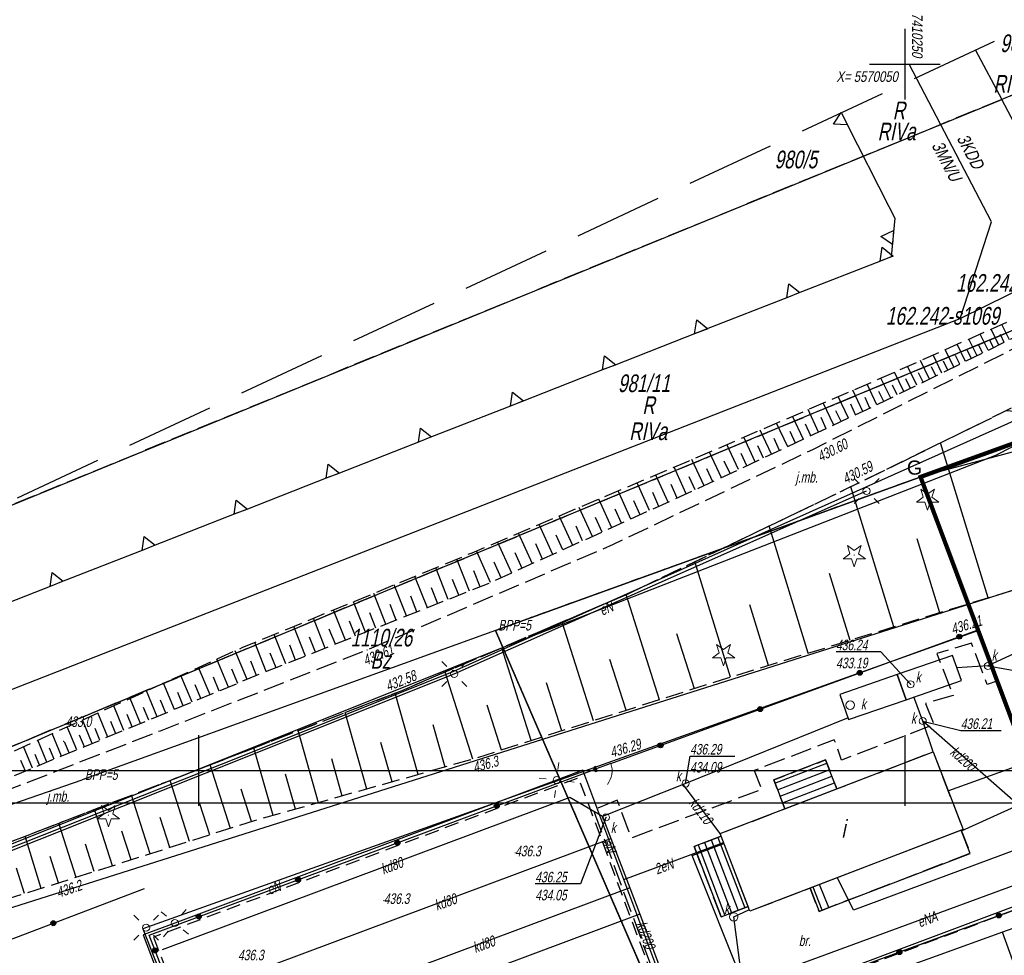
# Model space of a CAD drawing. Header units: metres. Extents: x 7409830 to 7410585, y 5569753 to 5570192.
# Tile 7 of 34: x 7410187 to 7410257, y 5569987 to 5570053. Entities that reach past the tile are written whole.
import ezdxf
from ezdxf.enums import TextEntityAlignment as Align

# ---------------------------------------------------------------- set-up
doc = ezdxf.new("R2010")
doc.units = ezdxf.units.M
doc.header["$MEASUREMENT"] = 0
for name, pattern in [('1.5_0.5', [2, 1.5, -0.5]), ('1.5_1.0', [2.5, 1.5, -1]), ('218-500', [1, 0.5, -0.5]), ('DGN Style 3', [8.758007, 6.255719, -2.502288]), ('mz1.0_0.5', [1.5, 1, -0.5]), ('mz1.25_0.5', [1.75, 1.25, -0.5])]:
    doc.linetypes.add(name, pattern=pattern)
doc.layers.get('0').update_dxf_attribs({"color": 8})
for name, color, linetype in [('0 PZT - SKARPY', 8, 'Continuous'), ('131-Punkt osnowy pomiarowej-Atr103', 8, 'Continuous'), ('203-Punkt załamania granicy działki nie stabilizowany', 8, 'Continuous'), ('209-Opis konturu klasyfikacyjnego', 8, 'Continuous'), ('210-Oznaczenie użytku', 8, 'Continuous'), ('211-Nr działki', 8, 'Continuous'), ('216-Granica obrębu', 8, 'Continuous'), ('217-Granica konturu klasyfikcyjnego', 8, 'Continuous'), ('218-Granica użytku', 8, 'Continuous'), ('219-Linia granicy', 8, 'Continuous'), ('312-Budynek (powierzchnia)', 8, 'Continuous'), ('312-Numer ewidencyjny budynku-Atr124', 8, 'Continuous'), ('352-schody (powierzchnia)', 8, 'Continuous'), ('_BPP1-2', 8, 'Continuous'), ('_BPP3-5', 8, 'Continuous'), ('_MAPA', 8, 'Continuous'), ('_MPZP_linie zagospodarowania', 8, 'Continuous'), ('_MPZP_NLZ', 8, 'Continuous'), ('_Zakres', 8, 'Continuous'), ('drzewo iglaste (punkt)', 8, 'Continuous'), ('furtka (linia)', 8, 'Continuous'), ('furtka (linia) - symbol', 8, 'Continuous'), ('Granica', 8, 'Continuous'), ('jezdnia (powierzchnia)', 8, 'Continuous'), ('jezdnia (powierzchnia)-Atr17', 8, 'Continuous'), ('komora podziemna - przewód kanalizacyjny (powierzchnia)', 8, 'Continuous'), ('latarnia (punkt)', 8, 'Continuous'), ('latarnia na słupie lub maszcie (punkt)', 8, 'Continuous'), ('mapa krzyze', 8, 'Continuous'), ('ogrodzenie trwałe (linia)', 8, 'Continuous'), ('plac (powierzchnia)', 8, 'Continuous'), ('plac (powierzchnia)-Atr17', 8, 'Continuous'), ('plac sportowy (powierzchnia)', 8, 'Continuous'), ('przewód elektroenergetyczny (linia)', 8, 'Continuous'), ('przewód elektroenergetyczny (linia)-Atr1', 8, 'Continuous'), ('przewód kanalizacyjny (linia)', 8, 'Continuous'), ('przewód kanalizacyjny (linia)-Atr1', 8, 'Continuous'), ('przewód wodociągowy (linia)', 8, 'Continuous'), ('punkt o określonej wysokości (sieć kanalizacyjna)', 8, 'Continuous'), ('punkt o określonej wysokości (sieć kanalizacyjna)-Atr2', 8, 'Continuous'), ('punkt o określonej wysokości (sieć kanalizacyjna)-Atr3', 8, 'Continuous'), ('punkt wysokościowy naturalny', 8, 'Continuous'), ('punkt wysokościowy naturalny-Atr2', 8, 'Continuous'), ('punkt wysokościowy sztuczny', 8, 'Continuous'), ('punkt wysokościowy sztuczny-Atr2', 8, 'Continuous'), ('skarpa nieumocniona (powierzchnia)', 8, 'Continuous'), ('studzienka okrągła - przewód kanalizacyjny (punkt)', 8, 'Continuous'), ('studzienka okrągła - przewód kanalizacyjny (punkt)-Atr17', 8, 'Continuous'), ('słup (punkt)', 8, 'Continuous'), ('właz okrągły - siec kanalizacyjna (punkt)', 8, 'Continuous'), ('właz okrągły - siec kanalizacyjna (punkt)-Atr17', 8, 'Continuous')]:
    doc.layers.add(name, color=color, linetype=linetype)
doc.styles.get("Standard").update_dxf_attribs({"font": 'arial.ttf'})
doc.styles.add('Style-WORKING_1250 I 0.20944', font='WORKING_1250.shx', dxfattribs={"oblique": 12})

# ---------------------------------------------------------------- blocks, each defined once
blk = doc.blocks.new('203_1')
at = {"layer": '203-Punkt załamania granicy działki nie stabilizowany', "linetype": 'Continuous', "lineweight": 13}
h = blk.add_hatch(color=96, dxfattribs=at)
edge = h.paths.add_edge_path()
edge.add_arc((0, 0), 0.45, 0, 360)
blk = doc.blocks.new('506_2')
at = {"layer": 'właz okrągły - siec kanalizacyjna (punkt)', "color": 7, "linetype": 'Continuous', "lineweight": 13}
blk.add_circle((0, 0), 3, dxfattribs=at)
blk = doc.blocks.new('506_3')
at = {"layer": 'studzienka okrągła - przewód kanalizacyjny (punkt)', "color": 36, "linetype": 'Continuous', "lineweight": 13}
blk.add_circle((0, 0), 3, dxfattribs=at)
blk = doc.blocks.new('515_1')
at = {"layer": 'latarnia na słupie lub maszcie (punkt)', "color": 7, "linetype": 'Continuous', "lineweight": 13}
for p, q in [((0, 7.5), (0, 12.5)), ((-12.5, 0), (-7.5, 0)), ((7.5, 0), (12.5, 0)), ((0, -12.5), (0, -7.5))]:
    blk.add_line(p, q, dxfattribs=at)
blk = doc.blocks.new('515_2')
at = {"layer": 'latarnia na słupie lub maszcie (punkt)', "color": 7, "linetype": 'Continuous', "lineweight": 13}
for p, q in [((0, 7.5), (0, 12.5)), ((7.5, 0), (12.5, 0)), ((-12.5, 0), (-7.5, 0)), ((0, -12.5), (0, -7.5))]:
    blk.add_line(p, q, dxfattribs=at)
blk = doc.blocks.new('921_1')
at = {"layer": 'drzewo iglaste (punkt)', "linetype": 'Continuous', "lineweight": 13}
h = blk.add_hatch(color=96, dxfattribs=at)
edge = h.paths.add_edge_path()
edge.add_arc((0, 0), 0.45, 0, 360)
at = {"layer": 'drzewo iglaste (punkt)', "color": 96, "linetype": 'Continuous', "lineweight": 13}
for p, q in [((-3.01, 0.98), (-7.89, -2.56)), ((-4.87, 6.71), (-3.01, 0.98)), ((0.01, 3.17), (-4.87, 6.71)), ((4.88, 6.7), (0.01, 3.17)), ((3.02, 0.97), (4.88, 6.7)), ((7.89, -2.57), (3.02, 0.97)), ((-7.89, -2.56), (-1.86, -2.56)), ((-1.86, -2.56), (0, -8.3)), ((0, -8.3), (1.87, -2.57)), ((1.87, -2.57), (7.89, -2.57))]:
    blk.add_line(p, q, dxfattribs=at)
blk = doc.blocks.new('801_1')
at = {"layer": 'punkt wysokościowy naturalny', "linetype": 'Continuous', "lineweight": 13}
h = blk.add_hatch(color=7, dxfattribs=at)
edge = h.paths.add_edge_path()
edge.add_arc((0, 0), 0.45, 0, 360)
blk = doc.blocks.new('510_1')
at = {"layer": 'słup (punkt)', "color": 7, "linetype": 'Continuous', "lineweight": 13}
blk.add_circle((0, 0), 2.5, dxfattribs=at)
blk = doc.blocks.new('SM01_1')
at = {"layer": 'latarnia (punkt)', "color": 7, "linetype": 'Continuous', "lineweight": 13}
for p, q in [((-5.3, 5.31), (-8.83, 8.84)), ((5.31, 5.31), (8.84, 8.84)), ((-5.3, -5.3), (-8.83, -8.83)), ((5.31, -5.3), (8.84, -8.83))]:
    blk.add_line(p, q, dxfattribs=at)
blk.add_circle((0, 0), 2.5, dxfattribs=at)
blk = doc.blocks.new('US15_2')
at = {"layer": 'studzienka okrągła - przewód kanalizacyjny (punkt)', "color": 36, "linetype": 'Continuous', "lineweight": 13}
blk.add_circle((0, 0), 2.5, dxfattribs=at)
blk = doc.blocks.new('US15_3')
at = {"layer": 'właz okrągły - siec kanalizacyjna (punkt)', "color": 7, "linetype": 'Continuous', "lineweight": 13}
blk.add_circle((0, 0), 2.5, dxfattribs=at)
blk = doc.blocks.new('PW01_1')
at = {"layer": 'punkt o określonej wysokości (sieć kanalizacyjna)', "linetype": 'Continuous', "lineweight": 13}
h = blk.add_hatch(color=36, dxfattribs=at)
edge = h.paths.add_edge_path()
edge.add_arc((0, 0), 0.45, 0, 360)
blk = doc.blocks.new('OK04_1')
at = {"layer": 'furtka (linia) - symbol', "color": 7, "linetype": 'Continuous', "lineweight": 13}
blk.add_arc((15, 0.01), 15, 120, 180, dxfattribs=at)
blk = doc.blocks.new('PW01_2')
at = {"layer": 'punkt wysokościowy naturalny', "linetype": 'Continuous', "lineweight": 13}
h = blk.add_hatch(color=7, dxfattribs=at)
edge = h.paths.add_edge_path()
edge.add_arc((0, 0), 0.45, 0, 360)
blk = doc.blocks.new('PW02_1')
at = {"layer": 'punkt wysokościowy sztuczny', "linetype": 'Continuous', "lineweight": 13}
h = blk.add_hatch(color=7, dxfattribs=at)
edge = h.paths.add_edge_path()
edge.add_arc((0, 0), 0.45, 0, 360)
blk = doc.blocks.new('140_1')
at = {"layer": '_BPP1-2', "linetype": 'Continuous', "lineweight": 0}
h = blk.add_hatch(color=141, dxfattribs=at)
edge = h.paths.add_edge_path()
edge.add_arc((0, 0), 0.045, 0, 360)
blk = doc.blocks.new('140_2')
at = {"layer": '_BPP3-5', "linetype": 'Continuous', "lineweight": 0}
h = blk.add_hatch(color=1, dxfattribs=at)
edge = h.paths.add_edge_path()
edge.add_arc((0, 0), 0.045, 0, 360)
blk = doc.blocks.new('A$C92b4fa8d')
at = {"layer": 'ogrodzenie trwałe (linia)', "linetype": 'Continuous'}
h = blk.add_hatch(color=256, dxfattribs=at)
edge = h.paths.add_edge_path()
edge.add_arc((53.847, 59.477), 0.175, 0, 360)
h = blk.add_hatch(color=256, dxfattribs=at)
edge = h.paths.add_edge_path()
edge.add_arc((46.8, 56.912), 0.175, 0, 360)
h = blk.add_hatch(color=256, dxfattribs=at)
edge = h.paths.add_edge_path()
edge.add_arc((39.752, 54.347), 0.175, 0, 360)
h = blk.add_hatch(color=256, dxfattribs=at)
edge = h.paths.add_edge_path()
edge.add_arc((32.704, 51.782), 0.175, 0, 360)
blk.add_hatch(color=256, dxfattribs=at).paths.add_polyline_path([(28.211, 49.946), (28.089, 50.274, 1.027874)])
h = blk.add_hatch(color=256, dxfattribs=at)
edge = h.paths.add_edge_path()
edge.add_arc((21.115, 47.495), 0.175, 0, 360)
h = blk.add_hatch(color=256, dxfattribs=at)
edge = h.paths.add_edge_path()
edge.add_arc((14.085, 44.882), 0.175, 0, 360)
h = blk.add_hatch(color=256, dxfattribs=at)
edge = h.paths.add_edge_path()
edge.add_arc((7.055, 42.269), 0.175, 0, 360)
h = blk.add_hatch(color=256, dxfattribs=at)
edge = h.paths.add_edge_path()
edge.add_arc((0.025, 39.656), 0.175, 0, 360)
h = blk.add_hatch(color=256, dxfattribs=at)
edge = h.paths.add_edge_path()
edge.add_arc((56.648, 39.738), 0.175, 0, 360)
h = blk.add_hatch(color=256, dxfattribs=at)
edge = h.paths.add_edge_path()
edge.add_arc((-10.271, 39.187), 0.175, 0, 360)
h = blk.add_hatch(color=256, dxfattribs=at)
edge = h.paths.add_edge_path()
edge.add_arc((-3.068, 37.262), 0.175, 0, 360)
h = blk.add_hatch(color=256, dxfattribs=at)
edge = h.paths.add_edge_path()
edge.add_arc((49.611, 37.143), 0.175, 0, 360)
at = {"layer": '216-Granica obrębu', "linetype": '1.5_1.0', "flags": 128}
blk.add_lwpolyline([(234.071, 177.642), (186.85, 152.23), (118.4, 115.38), (107.71, 110.03), (87.37, 99.84), (69.66, 87.67), (69.04, 87.26), (64.07, 83.83), (-15.82, 50.62), (-46.081, 37.141)], dxfattribs=at)
at = {"layer": '217-Granica konturu klasyfikcyjnego', "linetype": '1.5_0.5', "flags": 128}
for points in [[(58.83, 98.32), (56.85, 97.5)], [(56.85, 97.5), (-16.59, 67.41)], [(54.14, 79.71), (64.07, 83.83)], [(-15.82, 50.62), (54.14, 79.71)]]:
    blk.add_lwpolyline(points, dxfattribs=at)
at = {"layer": '218-Granica użytku', "linetype": '218-500', "flags": 128}
for points in [[(58.83, 98.32), (56.85, 97.5)], [(56.85, 97.5), (-16.59, 67.41)], [(54.14, 79.71), (64.07, 83.83)], [(-15.82, 50.62), (54.14, 79.71)], [(74.39, 79.2), (21.02, 59.91)], [(21.02, 59.91), (43.77, 7.32)]]:
    blk.add_lwpolyline(points, dxfattribs=at)
at = {"layer": '219-Linia granicy', "linetype": 'Continuous', "flags": 128}
for points in [[(55.003, 101.004), (56.85, 97.5)], [(58.83, 98.32), (56.85, 97.5)], [(-16.59, 67.41), (56.85, 97.5)], [(64.07, 83.83), (56.85, 97.5)], [(64.07, 83.83), (-15.82, 50.62)], [(21.02, 59.91), (74.39, 79.2)], [(21.02, 59.91), (-8.24, 49.33)], [(43.77, 7.32), (21.02, 59.91)], [(-31.55, 41.267), (-8.24, 49.33)]]:
    blk.add_lwpolyline(points, dxfattribs=at)
at = {"layer": '312-Budynek (powierzchnia)', "linetype": 'Continuous', "flags": 128}
for points in [[(36.92, 45.53), (51.99, 51.32)], [(51.99, 51.32), (54.11, 45.82)], [(39.03, 40.03), (36.92, 45.53)], [(54.11, 45.82), (39.03, 40.03)]]:
    blk.add_lwpolyline(points, dxfattribs=at)
at = {"layer": '352-schody (powierzchnia)', "linetype": 'Continuous', "flags": 128}
for points in [[(45.17, 48.7), (44.38, 50.75), (40.71, 49.34), (41.5, 47.29), (45.17, 48.7)], [(36.99, 45.35), (35.08, 44.62), (36.99, 39.63), (38.9, 40.36), (36.99, 45.35)], [(43.29, 41.66), (43.92, 40.01), (44.69, 40.32), (54.61, 44.13), (53.98, 45.77), (43.29, 41.66)]]:
    blk.add_lwpolyline(points, close=True, dxfattribs=at)
for points in [[(40.8, 49.107), (44.468, 50.52)], [(40.98, 48.64), (44.648, 50.054)], [(41.159, 48.174), (44.828, 49.587)], [(41.339, 47.707), (45.008, 49.121)], [(35.355, 44.725), (37.263, 39.734)], [(35.822, 44.904), (37.73, 39.913)], [(36.289, 45.082), (38.197, 40.091)], [(36.756, 45.261), (38.664, 40.27)], [(44.616, 40.29), (43.96, 41.918)], [(44.152, 40.103), (43.494, 41.738)]]:
    blk.add_lwpolyline(points, dxfattribs=at)
at = {"layer": '_MPZP_linie zagospodarowania', "linetype": 'Continuous', "flags": 128}
for points in [[(-36.017, 45.88), (-28.946, 49.608), (53.908, 82.011), (62.561, 86.279), (72.781, 92.383), (84.166, 99.327), (208.113, 168.049), (235.982, 182.726)], [(-33.636, 36.641), (21.41, 58.657), (56.431, 72.334), (68.81, 78.645), (239.951, 174.025)], [(53.908, 82.011), (56.133, 88.841), (50.301, 99.996)]]:
    blk.add_lwpolyline(points, dxfattribs=at)
at = {"layer": '_MPZP_NLZ', "linetype": 'Continuous'}
for p, q in [((45.5, 96.56), (45.92, 95.732)), ((45.92, 95.732), (48.857, 89.933)), ((48.857, 89.933), (49.277, 89.105)), ((49.277, 89.105), (49.028, 86.368)), ((48.384, 86.116), (42.332, 83.743)), ((49.028, 86.368), (48.384, 86.116)), ((42.332, 83.743), (41.867, 83.56)), ((41.867, 83.56), (35.815, 81.188)), ((35.35, 81.005), (29.298, 78.633)), ((35.815, 81.188), (35.35, 81.005)), ((28.833, 78.45), (22.781, 76.078)), ((29.298, 78.633), (28.833, 78.45)), ((22.781, 76.078), (22.316, 75.895)), ((22.316, 75.895), (16.264, 73.522)), ((15.799, 73.34), (9.747, 70.967)), ((16.264, 73.522), (15.799, 73.34)), ((9.282, 70.785), (3.23, 68.412)), ((9.747, 70.967), (9.282, 70.785)), ((3.23, 68.412), (2.765, 68.23)), ((2.765, 68.23), (-3.287, 65.857)), ((-3.752, 65.674), (-9.804, 63.302)), ((-3.287, 65.857), (-3.752, 65.674)), ((-10.269, 63.119), (-16.321, 60.747)), ((-9.804, 63.302), (-10.269, 63.119))]:
    blk.add_line(p, q, dxfattribs=at)
at = {"layer": '_MPZP_NLZ', "linetype": 'Continuous', "flags": 128}
for points in [[(45.484, 96.592), (45.936, 95.7), (44.937, 95.748), (45.484, 96.592)], [(49.198, 88.235), (49.107, 87.239), (48.286, 87.81), (49.198, 88.235)], [(49.171, 86.424), (48.24, 86.059), (48.383, 87.049), (49.171, 86.424)], [(42.565, 83.834), (41.634, 83.469), (41.777, 84.459), (42.565, 83.834)], [(36.048, 81.279), (35.117, 80.914), (35.26, 81.904), (36.048, 81.279)], [(29.531, 78.724), (28.6, 78.359), (28.743, 79.349), (29.531, 78.724)], [(23.014, 76.169), (22.083, 75.804), (22.226, 76.794), (23.014, 76.169)], [(16.497, 73.614), (15.566, 73.249), (15.709, 74.238), (16.497, 73.614)], [(9.98, 71.059), (9.049, 70.693), (9.192, 71.683), (9.98, 71.059)], [(3.463, 68.503), (2.532, 68.138), (2.675, 69.128), (3.463, 68.503)], [(-3.054, 65.948), (-3.985, 65.583), (-3.842, 66.573), (-3.054, 65.948)], [(-9.571, 63.393), (-10.502, 63.028), (-10.359, 64.018), (-9.571, 63.393)]]:
    blk.add_lwpolyline(points, close=True, dxfattribs=at)
at = {"layer": '_Zakres', "linetype": 'DGN Style 3', "flags": 128}
blk.add_lwpolyline([(-38.44, 57.308), (8.317, -51.554), (289.417, 90.186), (230.606, 183.118), (-38.44, 57.308)], close=True, dxfattribs=at)
at = {"layer": 'furtka (linia)', "linetype": 'Continuous', "flags": 128}
blk.add_lwpolyline([(29.18, 50.5), (28.15, 50.11)], dxfattribs=at)
at = {"layer": 'jezdnia (powierzchnia)', "linetype": '1.5_0.5', "flags": 128}
blk.add_lwpolyline([(-30.216, 38.159), (-26.6, 39.61), (-19.31, 42.63), (-2.2, 49.23), (14.29, 55.62), (30.36, 62.49), (45.8, 69.91), (57.17, 75.48), (63.46, 78.66), (70.09, 80.48), (73.01, 82.06), (80.46, 86.16), (76.24, 89.54), (64.81, 83.43), (43.45, 72.71), (29.35, 65.99), (11.94, 58.53), (-2.71, 52.79), (-21.61, 45.46), (-31.662, 41.526)], dxfattribs=at)
at = {"layer": 'komora podziemna - przewód kanalizacyjny (powierzchnia)', "linetype": 'Continuous', "flags": 128}
for points in [[(53.37, 58.15), (49.45, 56.8), (50.08, 55.01), (54, 56.36), (53.37, 58.15)], [(50.08, 55.01), (49.45, 56.8), (45.4, 55.39), (46.01, 53.61), (50.08, 55.01)]]:
    blk.add_lwpolyline(points, close=True, dxfattribs=at)
at = {"layer": 'mapa krzyze', "linetype": 'Continuous'}
for p, q in [((50, 102.5), (50, 97.5)), ((47.5, 100), (52.5, 100)), ((0, 52.5), (0, 50)), ((50, 52.5), (50, 50)), ((0, 50), (0, 47.5)), ((50, 50), (50, 47.5))]:
    blk.add_line(p, q, dxfattribs=at)
at = {"layer": 'mapa krzyze', "linetype": 'Continuous', "flags": 128}
blk.add_lwpolyline([(-56.064, 50), (200, 50), (200, 178.142)], dxfattribs=at)
at = {"layer": 'ogrodzenie trwałe (linia)', "linetype": 'Continuous'}
blk.add_line((-3.49, 38.35), (28.15, 50.11), dxfattribs=at)
at = {"layer": 'ogrodzenie trwałe (linia)', "linetype": 'Continuous', "flags": 128}
for points in [[(29.18, 50.5), (55.12, 59.94), (59.53, 48.42)], [(-27.808, 32.553), (-22.54, 34.52), (-3.82, 41.64)], [(39.06, 33.24), (49.82, 37.22), (61.78, 41.63), (61.99, 41.68)], [(14.27, -8.3), (8.88, 6.09), (3.66, 19.9), (-3.49, 38.35)]]:
    blk.add_lwpolyline(points, dxfattribs=at)
blk.add_lwpolyline([(28.211, 49.946), (28.089, 50.274, 1.027874), (28.211, 49.946)], format="xyb", close=True, dxfattribs=at)
at = {"layer": 'ogrodzenie trwałe (linia)', "linetype": 'Continuous'}
for centre in [(53.847, 59.477), (46.8, 56.912), (39.752, 54.347), (32.704, 51.782), (21.115, 47.495), (14.085, 44.882), (7.055, 42.269), (0.025, 39.656), (56.648, 39.738), (-10.271, 39.187), (-3.068, 37.262), (49.611, 37.143)]:
    blk.add_circle(centre, 0.175, dxfattribs=at)
at = {"layer": 'plac (powierzchnia)', "linetype": '1.5_0.5', "flags": 128}
for points in [[(29.64, 47.9), (27.95, 47.2), (33.83, 31.31), (34.97, 31.74), (39.06, 33.24), (49.82, 37.22), (61.78, 41.63), (61.99, 41.68), (61.4, 43.48), (59.95, 47.39), (59.53, 48.42), (56.5, 56.32), (55.82, 56.08), (54.71, 59.01), (52.26, 58.28), (53.41, 55.3), (51.46, 54.75), (52.07, 53.25), (45.52, 50.74), (45, 52.18), (39.34, 50), (39.86, 48.65), (30.64, 45.22), (29.64, 47.9)], [(36.99, 39.63), (35.08, 44.62), (36.99, 45.35), (36.92, 45.53), (41.5, 47.29), (40.71, 49.34), (44.38, 50.75), (45.17, 48.7), (51.99, 51.32), (54.11, 45.82), (53.98, 45.77), (54.61, 44.13), (44.69, 40.32), (43.92, 40.01), (43.29, 41.66), (39.03, 40.03), (38.9, 40.36), (36.99, 39.63)]]:
    blk.add_lwpolyline(points, close=True, dxfattribs=at)
at = {"layer": 'plac sportowy (powierzchnia)', "linetype": 'mz1.0_0.5', "flags": 128}
for points in [[(-3.17, 38.2), (3.57, 20.25), (33.59, 31.53), (26.91, 49.48), (-3.17, 38.2)], [(3.76, 19.85), (14.32, -8.17), (72.31, 13.51), (61.78, 41.63), (3.76, 19.85)]]:
    blk.add_lwpolyline(points, close=True, dxfattribs=at)
at = {"layer": 'przewód elektroenergetyczny (linia)', "linetype": 'Continuous', "flags": 128}
for points in [[(-29.967, 37.58), (-17.14, 42.78), (18.1, 56.84), (47.28, 69.79)], [(27.21, 50.02), (25.35, 49.32), (-1.67, 39.2), (-3.9, 38.36), (3.1, 19.89)], [(30.11, 42.28), (27.21, 50.02)], [(95.19, 13.59), (81.18, 19.64), (78.99, 22.1), (77.43, 24.73), (71.67, 40.63), (69.65, 46.24), (38.59, 34.83), (34.95, 43.99), (37.19, 44.82)], [(3.1, 19.89), (13.93, -9.22), (15.97, -8.46), (44.32, 2.23), (70.99, 12.36), (73.12, 13.17), (62.18, 42.04), (34.15, 31.52), (30.11, 42.28), (37.15, 44.91)]]:
    blk.add_lwpolyline(points, dxfattribs=at)
at = {"layer": 'przewód kanalizacyjny (linia)', "linetype": 'Continuous', "flags": 128}
for points in [[(84.68, 76.93), (69.96, 68.5), (76.31, 57.32), (71.49, 55.58), (58.99, 50.69), (53.07, 48.57)], [(78.2, 66.35), (76.54, 64.76), (67.01, 62.56), (55.87, 57.4), (53.67, 57.26)], [(51.99, 51.32), (51.26, 53.5), (50.64, 55.21)], [(45.98, 53.72), (34.3, 49), (28.59, 46.74), (29.19, 45.18), (30.52, 41.68), (31.23, 39.82), (32.56, 36.32), (33.89, 32.82), (34.77, 30.49), (28.55, 28.2), (23.86, 26.48), (19.16, 24.76), (14.47, 23.03), (9.78, 21.31), (6.18, 19.98)], [(58.04, 47.54), (51.26, 53.5)], [(36.92, 45.53), (34.3, 49)], [(28.59, 46.74), (26.29, 48.09), (-2.56, 37.31)], [(58.04, 47.54), (53.99, 45.7)], [(-1.25, 33.8), (29.19, 45.18)], [(30.52, 41.68), (0.06, 30.29)], [(31.23, 39.82), (0.76, 28.42)], [(61.29, 40.12), (56.91, 38.56), (52.21, 36.86), (47.5, 35.16), (42.8, 33.47), (38.89, 32.06), (37.88, 39.63), (38.96, 40.14)], [(66.22, 12.7), (56.91, 38.56)]]:
    blk.add_lwpolyline(points, dxfattribs=at)
at = {"layer": 'przewód wodociągowy (linia)', "linetype": 'Continuous', "flags": 128}
blk.add_lwpolyline([(79.42, -0.1), (62.67, 46.18), (46.37, 40.12), (45.22, 42.41)], dxfattribs=at)
at = {"layer": 'punkt o określonej wysokości (sieć kanalizacyjna)-Atr2', "flags": 128}
for points in [[(50.4, 56.1), (48.3, 58.4), (45.122, 58.4)], [(55.87, 57.4), (58.56, 56.94), (61.77, 56.94)], [(51.26, 53.5), (53.95, 52.83), (56.804, 52.83)], [(34.48, 49.08), (34.79, 51.02), (37.963, 51.02)], [(28.84, 46.68), (27.04, 41.97), (23.836, 41.97)]]:
    blk.add_lwpolyline(points, dxfattribs=at)
at = {"layer": 'skarpa nieumocniona (powierzchnia)', "linetype": 'Continuous'}
for p, q in [((57.4, 80.49), (56.86, 81.58)), ((55.89, 79.75), (55.32, 80.9)), ((56.65, 80.12), (56.1, 81.24)), ((57.03, 80.31), (56.76, 80.86)), ((54.29, 78.96), (53.7, 80.18)), ((55.1, 79.36), (54.52, 80.54)), ((55.5, 79.55), (55.21, 80.14)), ((56.27, 79.94), (55.99, 80.5)), ((53.47, 78.56), (52.85, 79.8)), ((54.7, 79.16), (54.41, 79.76)), ((51.74, 77.71), (51.1, 79.02)), ((52.62, 78.14), (51.99, 79.42)), ((53.04, 78.35), (52.73, 78.98)), ((53.88, 78.76), (53.58, 79.38)), ((49.93, 76.82), (49.26, 78.2)), ((50.85, 77.27), (50.19, 78.62)), ((51.3, 77.5), (50.97, 78.16)), ((52.18, 77.93), (51.87, 78.58)), ((48.02, 75.89), (47.33, 77.36)), ((48.99, 76.36), (48.3, 77.78)), ((50.39, 77.05), (50.06, 77.73)), ((47.02, 75.42), (46.32, 76.92)), ((48.51, 76.13), (48.16, 76.84)), ((49.46, 76.59), (49.12, 77.29)), ((44.96, 74.45), (44.22, 76.02)), ((46, 74.94), (45.28, 76.47)), ((47.52, 75.65), (47.18, 76.4)), ((43.89, 73.95), (43.14, 75.55)), ((45.48, 74.7), (45.12, 75.47)), ((46.51, 75.18), (46.16, 75.94)), ((41.7, 72.92), (40.91, 74.59)), ((42.81, 73.44), (42.04, 75.08)), ((44.43, 74.2), (44.06, 75)), ((40.56, 72.39), (39.76, 74.1)), ((42.25, 73.18), (41.87, 74.01)), ((43.35, 73.7), (42.97, 74.51)), ((39.41, 71.85), (38.59, 73.59)), ((41.13, 72.66), (40.74, 73.5)), ((55.9, 62.22), (52.52, 73.2)), ((37.02, 70.73), (36.17, 72.54)), ((38.22, 71.3), (37.39, 73.07)), ((39.99, 72.12), (39.58, 72.98)), ((35.78, 70.15), (34.92, 72.01)), ((37.62, 71.02), (37.2, 71.91)), ((38.82, 71.57), (38.41, 72.45)), ((34.52, 69.58), (33.66, 71.47)), ((36.4, 70.44), (35.97, 71.36)), ((33.24, 68.99), (32.36, 70.92)), ((35.16, 69.86), (34.73, 70.8)), ((30.61, 67.8), (29.7, 69.8)), ((31.93, 68.4), (31.04, 70.36)), ((33.88, 69.29), (33.45, 70.24)), ((49.22, 60.16), (46.17, 70.09)), ((29.26, 67.19), (28.34, 69.22)), ((31.27, 68.1), (30.82, 69.09)), ((32.59, 68.7), (32.15, 69.67)), ((27.89, 66.57), (26.95, 68.63)), ((29.93, 67.5), (29.48, 68.5)), ((26.49, 65.94), (25.54, 68.03)), ((28.57, 66.88), (28.11, 67.9)), ((25.07, 65.3), (24.11, 67.42)), ((27.19, 66.25), (26.72, 67.29)), ((43.16, 58.3), (40.39, 67.31)), ((23.63, 64.64), (22.65, 66.81)), ((25.79, 65.62), (25.31, 66.67)), ((52.48, 61.17), (50.87, 66.39)), ((20.68, 63.31), (19.67, 65.54)), ((22.17, 63.98), (21.17, 66.18)), ((24.36, 64.97), (23.87, 66.04)), ((19.18, 62.7), (18.28, 64.97)), ((22.9, 64.31), (22.41, 65.4)), ((17.68, 62.11), (16.79, 64.35)), ((19.93, 63), (19.48, 64.14)), ((21.43, 63.64), (20.93, 64.75)), ((37.66, 56.6), (35.14, 64.79)), ((16.2, 61.52), (15.32, 63.74)), ((18.43, 62.41), (17.98, 63.53)), ((46.12, 59.21), (44.66, 63.94)), ((14.73, 60.94), (13.85, 63.14)), ((16.94, 61.81), (16.49, 62.93)), ((13.27, 60.36), (12.41, 62.54)), ((15.46, 61.23), (15.02, 62.33)), ((32.64, 55.01), (30.27, 62.45)), ((10.4, 59.22), (9.55, 61.36)), ((11.83, 59.79), (10.97, 61.95)), ((14, 60.65), (13.56, 61.74)), ((40.34, 57.43), (39.02, 61.72)), ((8.98, 58.65), (8.14, 60.78)), ((12.55, 60.07), (12.12, 61.16)), ((7.58, 58.1), (6.74, 60.2)), ((9.69, 58.94), (9.26, 60)), ((11.11, 59.5), (10.68, 60.58)), ((27.96, 53.52), (25.73, 60.51)), ((6.18, 57.54), (5.35, 59.63)), ((8.28, 58.37), (7.86, 59.43)), ((35.1, 55.79), (33.86, 59.68)), ((4.8, 57), (3.98, 59.06)), ((6.88, 57.82), (6.46, 58.87)), ((23.55, 52.12), (21.46, 58.69)), ((2.12, 55.89), (1.29, 57.88)), ((3.44, 56.44), (2.6, 58.48)), ((5.49, 57.27), (5.08, 58.31)), ((30.26, 54.26), (29.11, 57.86)), ((0.82, 55.36), (0.01, 57.3)), ((2.78, 56.17), (2.36, 57.17)), ((4.12, 56.72), (3.7, 57.75)), ((-0.45, 54.83), (-1.24, 56.73)), ((1.46, 55.62), (1.06, 56.61)), ((19.42, 50.8), (17.46, 56.97)), ((-1.7, 54.32), (-2.47, 56.18)), ((0.18, 55.09), (-0.22, 56.06)), ((25.72, 52.81), (24.64, 56.2)), ((-4.1, 53.32), (-4.84, 55.1)), ((-2.91, 53.81), (-3.67, 55.64)), ((-1.08, 54.57), (-1.47, 55.51)), ((15.54, 49.71), (13.92, 55.48)), ((-5.27, 52.84), (-5.99, 54.58)), ((-3.51, 53.57), (-3.88, 54.47)), ((-2.31, 54.06), (-2.69, 54.99)), ((21.45, 51.45), (20.44, 54.63)), ((-6.41, 52.37), (-7.11, 54.08)), ((-4.69, 53.08), (-5.05, 53.96)), ((11.91, 48.68), (10.38, 54.11)), ((-8.61, 51.46), (-9.29, 53.09)), ((-7.52, 51.91), (-8.21, 53.58)), ((-6.97, 52.14), (-7.32, 52.98)), ((-5.84, 52.6), (-6.2, 53.47)), ((17.45, 50.24), (16.6, 53.24)), ((-9.68, 51.02), (-10.34, 52.61)), ((-8.07, 51.68), (-8.41, 52.51)), ((8.49, 47.72), (7.06, 52.82)), ((-11.74, 50.16), (-12.38, 51.69)), ((-10.72, 50.58), (-11.37, 52.15)), ((-10.2, 50.8), (-10.53, 51.59)), ((-9.15, 51.24), (-9.48, 52.04)), ((5.28, 46.82), (3.93, 51.61)), ((13.7, 49.19), (12.91, 51.98)), ((-11.24, 50.37), (-11.56, 51.14)), ((-12.25, 49.95), (-12.56, 50.71)), ((2.26, 45.9), (0.83, 50.4)), ((10.17, 48.19), (9.43, 50.82)), ((6.86, 47.26), (6.17, 49.73)), ((-0.63, 44.98), (-2.01, 49.3)), ((-3.41, 44.1), (-4.73, 48.25)), ((3.75, 46.38), (3.02, 48.67)), ((0.8, 45.44), (0.1, 47.64)), ((-6.08, 43.25), (-7.35, 47.24)), ((-8.65, 42.43), (-9.87, 46.27)), ((-2.03, 44.54), (-2.71, 46.66)), ((-11.12, 41.65), (-12.27, 45.34)), ((-4.76, 43.67), (-5.41, 45.71)), ((-7.38, 42.84), (-8, 44.79)), ((-9.9, 42.04), (-10.49, 43.92)), ((-12.31, 41.28), (-12.88, 43.08))]:
    blk.add_line(p, q, dxfattribs=at)
at = {"layer": 'skarpa nieumocniona (powierzchnia)', "linetype": 'mz1.25_0.5', "flags": 128}
for points in [[(61.72, 82.61), (48.05, 75.9), (35.37, 69.96), (20.58, 63.26), (4.16, 56.74), (-13.61, 49.39), (-32, 42.32), (-32.46, 43.37), (-14.19, 50.87), (3.1, 58.7), (19.38, 65.42), (34.74, 71.93), (48.01, 77.65), (61.29, 83.55), (61.72, 82.61)], [(66.27, 74.88), (70.1, 66.07), (80.85, 46.65), (88.56, 33.98), (88.37, 34.03), (78.98, 35.75), (63.38, 55.18), (57.98, 62.86), (37.06, 56.42), (19.25, 50.75), (3.94, 46.44), (-10.29, 41.91), (-20.51, 38.71), (-26.6, 39.61), (-19.31, 42.63), (-2.2, 49.23), (14.29, 55.62), (30.36, 62.49), (45.8, 69.91), (57.17, 75.48), (66.27, 74.88)]]:
    blk.add_lwpolyline(points, close=True, dxfattribs=at)
at = {"layer": '203-Punkt załamania granicy działki nie stabilizowany', "linetype": 'Continuous', "xscale": 0.1, "yscale": 0.1, "zscale": 0.1}
for p in [(56.85, 97.5), (21.02, 59.91), (-8.24, 49.33)]:
    blk.add_blockref('203_1', p, dxfattribs=at)
at = {"layer": '_BPP1-2', "linetype": 'Continuous'}
blk.add_blockref('140_1', (56.85, 97.5), dxfattribs=at)
at = {"layer": '_BPP3-5', "linetype": 'Continuous'}
for p in [(21.02, 59.91), (-8.24, 49.33)]:
    blk.add_blockref('140_2', p, dxfattribs=at)
at = {"layer": 'drzewo iglaste (punkt)', "linetype": 'Continuous', "xscale": 0.1, "yscale": 0.1, "zscale": 0.1}
for p in [(51.6, 69.25), (46.41, 65.25), (37.16, 58.24), (-6.37, 46.84)]:
    blk.add_blockref('921_1', p, dxfattribs=at)
at = {"layer": 'furtka (linia) - symbol', "linetype": 'Continuous', "xscale": 0.09999999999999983, "yscale": 0.09999999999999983, "zscale": 0.09999999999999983, "rotation": 200.739}
blk.add_blockref('OK04_1', (29.18, 50.5), dxfattribs=at)
at = {"layer": 'latarnia (punkt)', "linetype": 'Continuous', "xscale": 0.1, "yscale": 0.1, "zscale": 0.1}
for p in [(47.28, 69.79), (18.1, 56.84), (-3.7, 38.87)]:
    blk.add_blockref('SM01_1', p, dxfattribs=at)
at = {"layer": 'latarnia na słupie lub maszcie (punkt)', "linetype": 'Continuous', "xscale": 0.1, "yscale": 0.1, "zscale": 0.1}
for name, p, rotation in [('515_1', (25.35, 49.32), 263.412), ('515_2', (-1.67, 39.2), 320.718)]:
    blk.add_blockref(name, p, dxfattribs=dict(at, rotation=rotation))
at = {"layer": 'punkt o określonej wysokości (sieć kanalizacyjna)', "linetype": 'Continuous', "xscale": 0.1, "yscale": 0.1, "zscale": 0.1}
for p in [(55.87, 57.4), (50.4, 56.1), (51.26, 53.5), (34.48, 49.08), (28.84, 46.68)]:
    blk.add_blockref('PW01_1', p, dxfattribs=at)
at = {"layer": 'punkt wysokościowy naturalny', "linetype": 'Continuous', "xscale": 0.1, "yscale": 0.1, "zscale": 0.1}
for name, p in [('801_1', (-9.55, 52.07)), ('PW01_2', (19.25, 50.75)), ('PW01_2', (22.41, 44.16)), ('PW01_2', (-10.29, 41.91)), ('PW01_2', (13.12, 40.79))]:
    blk.add_blockref(name, p, dxfattribs=at)
at = {"layer": 'punkt wysokościowy sztuczny', "linetype": 'Continuous', "xscale": 0.1, "yscale": 0.1, "zscale": 0.1}
for p in [(43.45, 72.71), (45.8, 69.91), (55.12, 59.94), (11.94, 58.53), (14.29, 55.62), (29.18, 50.5)]:
    blk.add_blockref('PW02_1', p, dxfattribs=at)
at = {"layer": 'studzienka okrągła - przewód kanalizacyjny (punkt)', "linetype": 'Continuous', "xscale": 0.1, "yscale": 0.1, "zscale": 0.1}
for name, p in [('US15_2', (55.87, 57.4)), ('US15_2', (51.26, 53.5)), ('US15_2', (34.48, 49.08)), ('US15_2', (28.84, 46.68)), ('506_3', (37.88, 39.63))]:
    blk.add_blockref(name, p, dxfattribs=at)
at = {"layer": 'słup (punkt)', "linetype": 'Continuous', "xscale": 0.1, "yscale": 0.1, "zscale": 0.1}
for p in [(25.35, 49.32), (-1.67, 39.2)]:
    blk.add_blockref('510_1', p, dxfattribs=at)
at = {"layer": 'właz okrągły - siec kanalizacyjna (punkt)', "linetype": 'Continuous', "xscale": 0.1, "yscale": 0.1, "zscale": 0.1}
for name, p in [('US15_3', (50.4, 56.1)), ('506_2', (46.12, 54.62))]:
    blk.add_blockref(name, p, dxfattribs=at)
at = {"layer": '131-Punkt osnowy pomiarowej-Atr103', "char_height": 1.25, "attachment_point": 7, "line_spacing_factor": 0.6}
for s, insert in [('\\FWORKING_1250;\\Q12;\\H1x;\\W0.72;162.242-2229', (53.618, 83.877)), ('\\FWORKING_1250;\\Q12;\\H1x;\\W0.72;162.242-s1069', (48.649, 81.545))]:
    blk.add_mtext(s, dxfattribs=dict(at, insert=insert))
at = {"layer": '209-Opis konturu klasyfikacyjnego', "linetype": 'Continuous', "char_height": 1.25, "attachment_point": 7, "line_spacing_factor": 0.6}
for insert in [(56.259, 97.97), (48.067, 94.598), (30.488, 73.374)]:
    blk.add_mtext('\\FWORKING_1250;\\Q12;\\H1x;\\W0.72;RIVa', dxfattribs=dict(at, insert=insert))
at = {"layer": '210-Oznaczenie użytku', "linetype": 'Continuous', "char_height": 1.25, "attachment_point": 7, "line_spacing_factor": 0.6}
for s, insert in [('\\FWORKING_1250;\\Q12;\\H1x;\\W0.72;R', (49.137, 96.109)), ('\\FWORKING_1250;\\Q12;\\H1x;\\W0.72;R', (31.418, 75.236)), ('\\FWORKING_1250;\\Q12;\\H1x;\\W0.72;Bz', (12.174, 57.197))]:
    blk.add_mtext(s, dxfattribs=dict(at, insert=insert))
at = {"layer": '211-Nr działki', "linetype": 'Continuous', "char_height": 1.25, "attachment_point": 7, "line_spacing_factor": 0.6}
for s, insert in [('\\FWORKING_1250;\\Q12;\\H1x;\\W0.72;980/6', (56.743, 100.846)), ('\\FWORKING_1250;\\Q12;\\H1x;\\W0.72;980/5', (40.77, 92.615)), ('\\FWORKING_1250;\\Q12;\\H1x;\\W0.72;981/11', (29.69, 76.773)), ('\\FWORKING_1250;\\Q12;\\H1x;\\W0.72;1110/26', (10.77, 58.763))]:
    blk.add_mtext(s, dxfattribs=dict(at, insert=insert))
at = {"layer": '312-Numer ewidencyjny budynku-Atr124', "insert": (45.51, 45.253), "char_height": 1.25, "attachment_point": 7, "line_spacing_factor": 0.6}
blk.add_mtext('\\FWORKING_1250;\\Q12;\\H1x;\\W0.72;i', dxfattribs=at)
at = {"layer": '_BPP3-5', "linetype": 'Continuous', "style": 'Style-WORKING_1250 I 0.20944', "oblique": 12, "width": 0.733333}
for p in [(21.02, 59.91), (-8.24, 49.33)]:
    blk.add_text(' BPP=5', height=0.75, dxfattribs=at).set_placement(p)
at = {"layer": '_MPZP_linie zagospodarowania', "linetype": 'Continuous', "style": 'Style-WORKING_1250 I 0.20944', "oblique": 12, "width": 0.8}
for s, p in [('3KDD', (54.638, 93.833)), ('3MN/U', (52.954, 93.141))]:
    blk.add_text(s, height=0.9, rotation=297.59666, dxfattribs=at).set_placement(p, align=Align.MIDDLE_CENTER)
at = {"layer": 'jezdnia (powierzchnia)-Atr17', "char_height": 0.75, "attachment_point": 7, "line_spacing_factor": 0.6}
for insert in [(42.26, 70.16), (-10.72, 47.56)]:
    blk.add_mtext('\\FWORKING_1250;\\Q12;\\H1x;\\W0.725;j.mb.', dxfattribs=dict(at, insert=insert))
at = {"layer": 'mapa krzyze', "linetype": 'Continuous', "style": 'Style-WORKING_1250 I 0.20944', "oblique": 12, "width": 0.8}
blk.add_text('Y= 7410250', height=0.75, rotation=270, dxfattribs=at).set_placement((51.25, 100.5), align=Align.TOP_RIGHT)
blk.add_text('X= 5570050', height=0.75, dxfattribs=at).set_placement((49.5, 98.75), align=Align.RIGHT)
at = {"layer": 'plac (powierzchnia)-Atr17', "insert": (42.49, 37.56), "char_height": 0.75, "attachment_point": 7, "line_spacing_factor": 0.6}
blk.add_mtext('\\FWORKING_1250;\\Q12;\\H1x;\\W0.725;br.', dxfattribs=at)
at = {"layer": 'przewód elektroenergetyczny (linia)-Atr1', "char_height": 0.75, "attachment_point": 4, "line_spacing_factor": 0.6}
for s, insert, rotation in [('\\FWORKING_1250;\\Q12;\\H1x;\\W0.725;eN', (28.431, 61.286), 23.932), ('\\FWORKING_1250;\\Q12;\\H1x;\\W0.725;eN', (28.923, 45.096), 290.54), ('\\FWORKING_1250;\\Q12;\\H1x;\\W0.725;2eN', (32.324, 42.973), 20.485), ('\\FWORKING_1250;\\Q12;\\H1x;\\W0.725;eN', (4.904, 41.533), 20.533), ('\\FWORKING_1250;\\Q12;\\H1x;\\W0.725;eNA', (50.923, 39.223), 20.171)]:
    blk.add_mtext(s, dxfattribs=dict(at, insert=insert, rotation=rotation))
at = {"layer": 'przewód kanalizacyjny (linia)-Atr1', "char_height": 0.75, "attachment_point": 4, "line_spacing_factor": 0.6}
for s, insert, rotation in [('\\FWORKING_1250;\\Q12;\\H1x;\\W0.725;kd200', (53.367, 51.476), 318.683), ('\\FWORKING_1250;\\Q12;\\H1x;\\W0.725;kd110', (34.96, 47.915), 307.054), ('\\FWORKING_1250;\\Q12;\\H1x;\\W0.725;kd80', (12.954, 42.973), 20.489), ('\\FWORKING_1250;\\Q12;\\H1x;\\W0.725;kd80', (16.754, 40.403), 20.498), ('\\FWORKING_1250;\\Q12;\\H1x;\\W0.725;kd200', (31.303, 39.276), 290.807), ('\\FWORKING_1250;\\Q12;\\H1x;\\W0.725;kd80', (19.464, 37.413), 20.502)]:
    blk.add_mtext(s, dxfattribs=dict(at, insert=insert, rotation=rotation))
at = {"layer": 'punkt o określonej wysokości (sieć kanalizacyjna)-Atr2', "char_height": 0.75, "attachment_point": 7, "line_spacing_factor": 0.6}
for s, insert in [('\\FWORKING_1250;\\Q12;\\H1x;\\W0.725;436.24', (45.122, 58.497)), ('\\FWORKING_1250;\\Q12;\\H1x;\\W0.725;436.21', (53.95, 52.928)), ('\\FWORKING_1250;\\Q12;\\H1x;\\W0.725;436.29', (34.79, 51.118)), ('\\FWORKING_1250;\\Q12;\\H1x;\\W0.725;436.25', (23.836, 42.068))]:
    blk.add_mtext(s, dxfattribs=dict(at, insert=insert))
at = {"layer": 'punkt o określonej wysokości (sieć kanalizacyjna)-Atr3', "char_height": 0.75, "attachment_point": 7, "line_spacing_factor": 0.6}
for s, insert in [('\\FWORKING_1250;\\Q12;\\H1x;\\W0.725;433.19', (45.122, 57.222)), ('\\FWORKING_1250;\\Q12;\\H1x;\\W0.725;434.09', (34.79, 49.843)), ('\\FWORKING_1250;\\Q12;\\H1x;\\W0.725;434.05', (23.836, 40.792))]:
    blk.add_mtext(s, dxfattribs=dict(at, insert=insert))
at = {"layer": 'punkt wysokościowy naturalny-Atr2', "char_height": 0.75, "attachment_point": 7, "line_spacing_factor": 0.6}
for s, insert in [('\\FWORKING_1250;\\Q12;\\H1x;\\W0.725;433.0', (-9.4, 53.07)), ('\\FWORKING_1250;\\Q12;\\H1x;\\W0.725;436.3', (22.41, 43.91)), ('\\FWORKING_1250;\\Q12;\\H1x;\\W0.725;436.3', (13.12, 40.54)), ('\\FWORKING_1250;\\Q12;\\H1x;\\W0.725;436.3', (2.8, 36.55))]:
    blk.add_mtext(s, dxfattribs=dict(at, insert=insert))
at = {"layer": 'punkt wysokościowy naturalny-Atr2', "char_height": 0.75, "attachment_point": 1, "line_spacing_factor": 0.6}
for s, insert, rotation in [('\\FWORKING_1250;\\Q12;\\H1x;\\W0.725;436.3', (19.34, 50.56), 15.859), ('\\FWORKING_1250;\\Q12;\\H1x;\\W0.725;436.2', (-10.14, 41.69), 18.435)]:
    blk.add_mtext(s, dxfattribs=dict(at, insert=insert, rotation=rotation))
at = {"layer": 'punkt wysokościowy sztuczny-Atr2', "char_height": 0.75, "attachment_point": 1, "line_spacing_factor": 0.6}
for s, insert, rotation in [('\\FWORKING_1250;\\Q12;\\H1x;\\W0.725;430.60', (43.7, 72.51), 26.793), ('\\FWORKING_1250;\\Q12;\\H1x;\\W0.725;430.59', (45.48, 70.94), 26.385), ('\\FWORKING_1250;\\Q12;\\H1x;\\W0.725;436.21', (53.17, 60.35), 16.912), ('\\FWORKING_1250;\\Q12;\\H1x;\\W0.725;432.61', (11.55, 58.11), 22.351), ('\\FWORKING_1250;\\Q12;\\H1x;\\W0.725;432.58', (13.15, 56.3), 21.455), ('\\FWORKING_1250;\\Q12;\\H1x;\\W0.725;436.29', (29.04, 51.62), 16.757)]:
    blk.add_mtext(s, dxfattribs=dict(at, insert=insert, rotation=rotation))
at = {"layer": 'studzienka okrągła - przewód kanalizacyjny (punkt)-Atr17', "char_height": 0.75, "attachment_point": 7, "line_spacing_factor": 0.6}
for insert in [(56.14, 57.78), (50.43, 53.32), (33.79, 49.24), (29.18, 45.57), (37.21, 39.83)]:
    blk.add_mtext('\\FWORKING_1250;\\Q12;\\H1x;\\W0.725;k', dxfattribs=dict(at, insert=insert))
at = {"layer": 'właz okrągły - siec kanalizacyjna (punkt)-Atr17', "char_height": 0.75, "attachment_point": 7, "line_spacing_factor": 0.6}
for insert in [(50.76, 56.24), (46.88, 54.32)]:
    blk.add_mtext('\\FWORKING_1250;\\Q12;\\H1x;\\W0.725;k', dxfattribs=dict(at, insert=insert))

msp = doc.modelspace()

# ---------------------------------------------------------------- linework, layer by layer
msp.add_lwpolyline([(7410254.33, 5569932.93), (7410275.68, 5569939.9), (7410351.52, 5569981.29), (7410432.43, 5570025.43), (7410392.127, 5570096.224), (7410365.659, 5570081.352), (7410312.67, 5570051.11), (7410274.39, 5570029.2), (7410221.02, 5570009.91)], close=True)
msp.add_lwpolyline([(7410266.27, 5570024.88), (7410251.102, 5570020.783), (7410259.63, 5569998.15)])
at = {"layer": '0 PZT - SKARPY'}
msp.add_lwpolyline([(7410257.98, 5570012.86), (7410166.19, 5569983.76), (7410150.82, 5569977.33), (7410152.74, 5569979.17), (7410165.32, 5569985.95), (7410180.62, 5569992.11), (7410202.99, 5570001), (7410218.069, 5570007.035), (7410258.4, 5570025.05), (7410259.31, 5570024.46)], close=True, dxfattribs=at)
at = {"layer": 'Granica', "ltscale": 0.2, "const_width": 0.3}
msp.add_lwpolyline([(7410328.777, 5570062.496), (7410327.218, 5570065.039), (7410334.243, 5570068.866), (7410335.57, 5570066.441), (7410351.411, 5570075.329), (7410390.988, 5570002.821), (7410280.485, 5569942.522), (7410251.102, 5570020.783), (7410259.225, 5570023.719), (7410273.586, 5570030.64), (7410311.53, 5570053.165), (7410328.777, 5570062.496)], dxfattribs=at)

# ---------------------------------------------------------------- next in the draw order: block references
at = {"layer": '_MAPA'}
msp.add_blockref('A$C92b4fa8d', (7410200, 5569950), dxfattribs=at)

# ---------------------------------------------------------------- next in the draw order: linework, layer by layer
at = {"layer": '219-Linia granicy'}
msp.add_lwpolyline([(7410214.483, 5569941.891), (7410272.48, 5569963.44), (7410255.195, 5570009.92), (7410196.065, 5569988.786)], close=True, dxfattribs=at)
at = {"layer": '219-Linia granicy', "elevation": 0}
msp.add_lwpolyline([(7410165.268, 5569997.715), (7410493.743, 5569997.715)], dxfattribs=at)

# ---------------------------------------------------------------- next in the draw order: texts
at = {"layer": 'Granica', "ltscale": 0.2, "insert": (7410250.138, 5570021.945), "char_height": 1, "width": 0.65171, "attachment_point": 1}
msp.add_mtext('G', dxfattribs=at)

doc.saveas('drawing.dxf')
